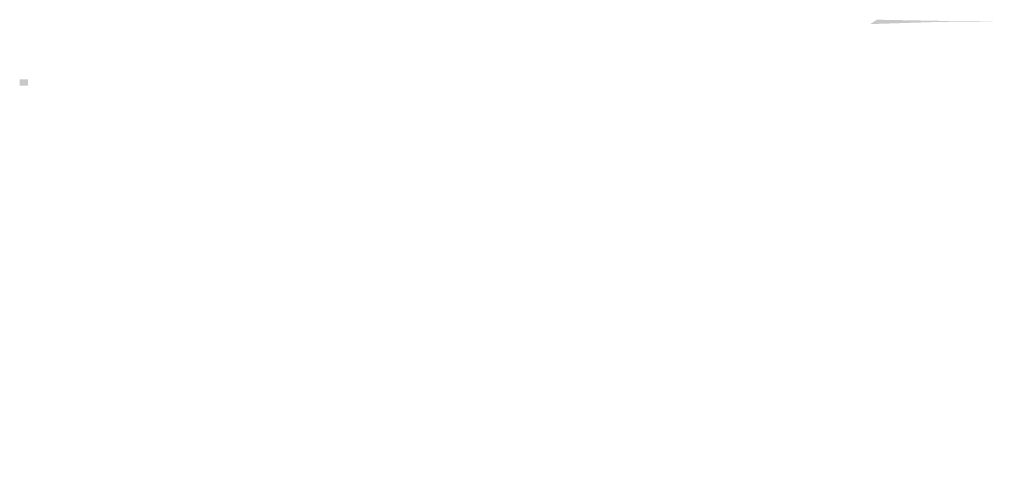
# Model space of a CAD drawing. Header units: millimetres. Extents: x -103517 to 366304, y 155051 to 387784.
# Tile 12 of 15: x 260487 to 287256, y 155051 to 167290. Entities that reach past the tile are written whole.
import ezdxf

# ---------------------------------------------------------------- set-up
doc = ezdxf.new("R2010")
doc.units = ezdxf.units.MM
doc.header["$LTSCALE"] = 5
doc.layers.add('Fill', color=7, linetype='Continuous')

msp = doc.modelspace()

# ---------------------------------------------------------------- hatches: boundary and pattern name
at = {"layer": 'Fill', "lineweight": 25}
h = msp.add_hatch(dxfattribs=at)
h.set_pattern_fill('GR29', color=256, scale=1000, style=0, pattern_type=2)
h.set_pattern_definition([(197.87054984, (-1716295.2, -414778.637), (-1393.85861403, -464.39344178), [5.431, -15127.9249]), (197.87054984, (-1716525.2, -415008.637), (-1393.85861403, -464.39344178), [5.431, -15127.9249]), (270, (-1716530.34, -415010.3), (464.61954, 3e-14), [5.4306, -458.96284]), (270, (-1716300.34, -414780.3), (464.61954, 3e-14), [5.4306, -458.96284]), (342.1294502, (-1716300.3, -414785.737), (13009.34706408, -4179.54097551), [5.431, -15127.9249]), (342.1294502, (-1716530.3, -415015.737), (13009.34706408, -4179.54097551), [5.431, -15127.9249]), (53.9593598, (-1716295.2, -414787.437), (2323.09769, 3250.754092), [5.431, -6312.06674]), (53.9593598, (-1716525.2, -415017.437), (2323.09769, 3250.754092), [5.431, -6312.06674]), (126.0406402, (-1716521.98, -415013.037), (-1393.858614, 1857.57376686), [5.4306, -6312.06714]), (126.0406402, (-1716291.98, -414783.037), (-1393.858614, 1857.57376686), [5.4306, -6312.06714])])
h.paths.add_polyline_path([(260714.9, 165500.8), (260486.6, 165500.8), (260486.6, 165665.8), (260714.9, 165665.8)])
h.paths.add_polyline_path([(283790.4, 167289.8), (283609.2, 167169.1), (283683.8, 167172.9), (285470, 167229.2), (287256.1, 167248.3), (285470, 167259.3)])
h = msp.add_hatch(dxfattribs=at)
h.set_pattern_fill('GR29', color=256, scale=1000, style=0, pattern_type=2)
h.set_pattern_definition([(197.87054984, (-1716295.2, -414778.637), (-1393.85861403, -464.39344178), [5.431, -15127.9249]), (197.87054984, (-1716525.2, -415008.637), (-1393.85861403, -464.39344178), [5.431, -15127.9249]), (270, (-1716530.34, -415010.3), (464.61954, 3e-14), [5.4306, -458.96284]), (270, (-1716300.34, -414780.3), (464.61954, 3e-14), [5.4306, -458.96284]), (342.1294502, (-1716300.3, -414785.737), (13009.34706408, -4179.54097551), [5.431, -15127.9249]), (342.1294502, (-1716530.3, -415015.737), (13009.34706408, -4179.54097551), [5.431, -15127.9249]), (53.9593598, (-1716295.2, -414787.437), (2323.09769, 3250.754092), [5.431, -6312.06674]), (53.9593598, (-1716525.2, -415017.437), (2323.09769, 3250.754092), [5.431, -6312.06674]), (126.0406402, (-1716521.98, -415013.037), (-1393.858614, 1857.57376686), [5.4306, -6312.06714]), (126.0406402, (-1716291.98, -414783.037), (-1393.858614, 1857.57376686), [5.4306, -6312.06714])])
h.paths.add_polyline_path([(260714.9, 165500.8), (260486.6, 165500.8), (260486.6, 165665.8), (260714.9, 165665.8)])
h.paths.add_polyline_path([(283790.4, 167289.8), (283609.2, 167169.1), (283683.8, 167172.9), (285470, 167229.2), (287256.1, 167248.3), (285470, 167259.3)])
h = msp.add_hatch(dxfattribs=at)
h.set_pattern_fill('GR07', color=256, scale=1000, style=0, pattern_type=2)
h.set_pattern_definition([(0, (-1716765.6, -415243.04), (0, 700), [1633, 0]), (0, (-1716765.6, -415010.04), (0, 700), [1633, 0]), (0, (-1716765.6, -414776.04), (0, 700), [1633, 0])])
h.paths.add_polyline_path([(260844.9, 155050.8), (260486.6, 155050.8), (260486.6, 155215.8), (260844.9, 155215.8)], flags=17)
h.paths.add_polyline_path([(277180.5, 155882.5), (277180.5, 155728.2), (277749.9, 155881.8)])

doc.saveas('drawing.dxf')
